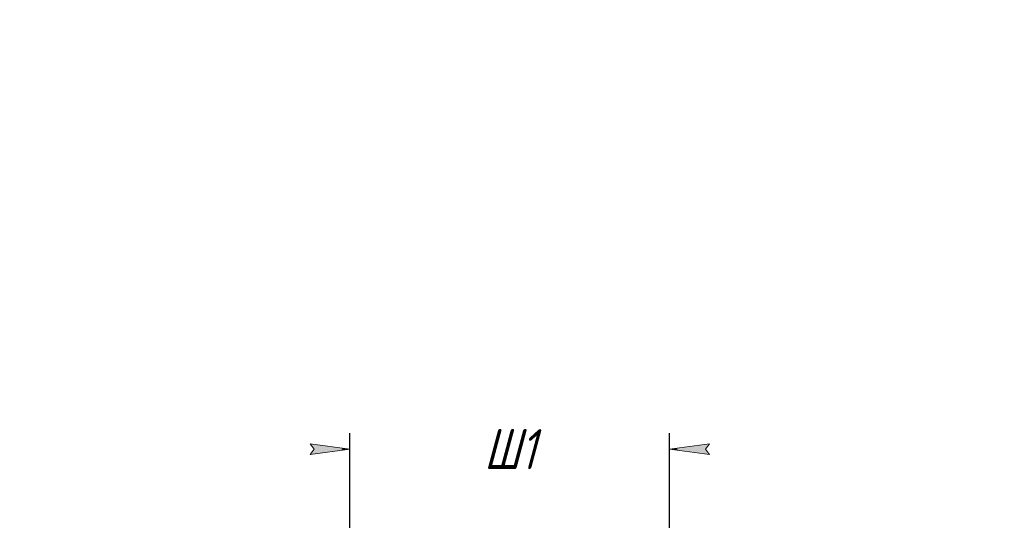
# Model space of a CAD drawing. Header units: millimetres. Extents: x 0 to 297, y 0 to 420.
# Tile 12 of 13: x 108 to 231, y 357 to 420. Entities that reach past the tile are written whole.
import ezdxf

# ---------------------------------------------------------------- set-up
doc = ezdxf.new("R2010")
doc.units = ezdxf.units.MM
doc.linetypes.add('K5LT_THIN', pattern=[0])
doc.layers.add('Системный слой', color=7, linetype='Continuous')
doc.styles.add('KDIMTEXTSTYLE', font='GOST_AU.SHX', dxfattribs={"width": 0.96, "oblique": 15, "height": 5})
doc.dimstyles.new('KDIMSTYLE (0.25)', dxfattribs={"dimtxt": 5, "dimasz": 1, "dimexe": 2, "dimexo": 0, "dimgap": 1, "dimtad": 1, "dimlfac": 4, "dimtxsty": 'KDIMTEXTSTYLE', "dimsah": 1, "dimcen": 0, "dimdle": 1, "dimadec": 0, "dimazin": 0, "dimtfac": 0.667, "dimtmove": 0, "dimatfit": 3, "dimfxl": 1, "dimtvp": 1, "dimtolj": 1, "dimtzin": 0, "dimarcsym": 0})

# ---------------------------------------------------------------- blocks, each defined once
blk = doc.blocks.new('KDIMARROW_01')
at = {"layer": 'Системный слой'}
blk.add_hatch(color=0, dxfattribs=at).paths.add_polyline_path([(0, 0), (-5, 0.658262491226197), (-4.5, 5.51091059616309e-16), (-5, -0.6582624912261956)])
at = {"layer": 'Системный слой', "color": 0, "linetype": 'K5LT_THIN', "lineweight": 18}
for p, q in [((-4.5, 5.51091059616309e-16), (-5, 0.658262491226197)), ((-5, 0.658262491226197), (0, 0)), ((0, 0), (-5, -0.6582624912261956)), ((-5, -0.6582624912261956), (-4.5, 5.51091059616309e-16)), ((0, 0), (-1, 0))]:
    blk.add_line(p, q, dxfattribs=at)

msp = doc.modelspace()

# ---------------------------------------------------------------- dimensions: what is measured, and where the dimension line sits
at = {"layer": 'Системный слой', "color": 7}
msp.add_linear_dim(base=(149.0565917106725, 366.2795805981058), p1=(189.0565917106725, 350.9793153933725), p2=(149.0565917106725, 349.9164294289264), location=(169.0565917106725, 366.2795805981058), text='\\H5.0;\\W0.965;\\Q15;\\H5.0;\\W0.965;\\Q15;\\Q15;Ш1', dimstyle='KDIMSTYLE (0.25)', override={"dimexo": 0, "dimblk1": 'KDIMARROW_01', "dimblk2": 'KDIMARROW_01', "dimse1": 0, "dimse2": 0, "dimclrt": 7, "dimtolj": 1}, dxfattribs=at).render()

doc.saveas('drawing.dxf')
